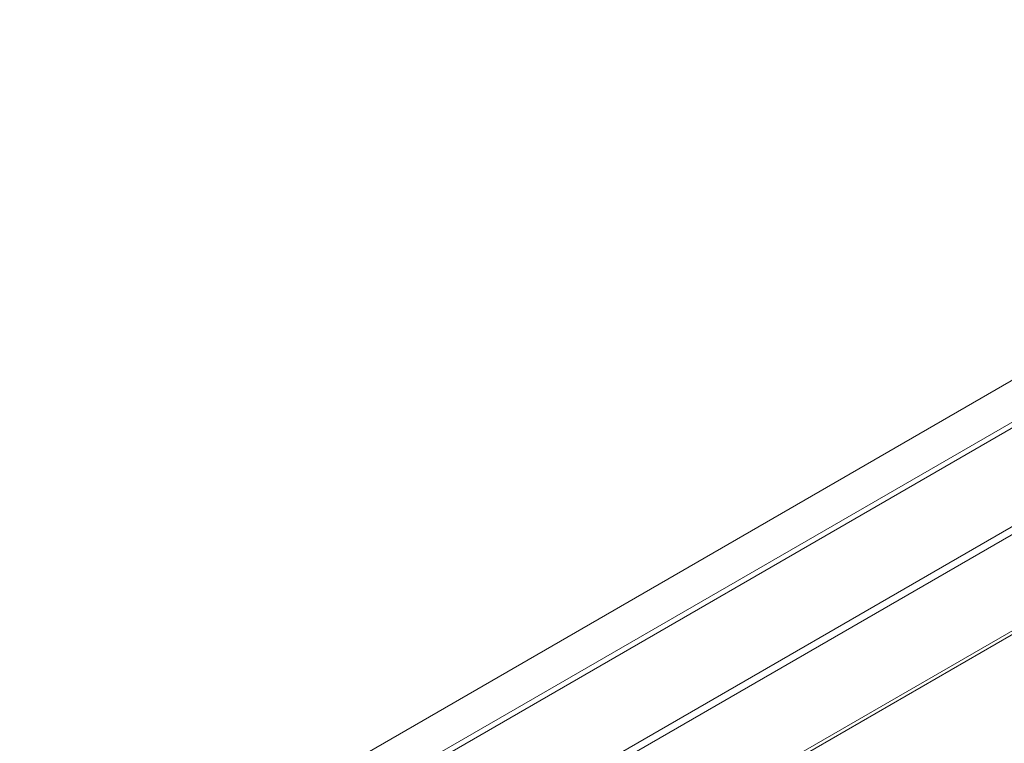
# Model space of a CAD drawing. Header units: millimetres. Extents: x -6 to 5206, y -8403 to -276.
# Tile 48 of 65: x 679 to 926, y -2409 to -2227. Entities that reach past the tile are written whole.
import ezdxf

# ---------------------------------------------------------------- set-up
doc = ezdxf.new("R2010")
doc.units = ezdxf.units.MM

msp = doc.modelspace()

# ---------------------------------------------------------------- linework, layer by layer
at = {"color": 7, "linetype": 'Continuous', "lineweight": 15}
for p, q in [((1945.48, -1730.3), (679.76, -2460.98)), ((684.31, -2468.86), (1950.03, -1738.18)), ((678.87, -2473.47), (1944.59, -1742.79)), ((841.64, -2430.41), (978.94, -2351.15)), ((842.49, -2430.9), (979.79, -2351.64))]:
    msp.add_line(p, q, dxfattribs=at)
at = {"color": 8, "linetype": 'Continuous', "lineweight": 15}
for p, q in [((819.01, -2417.35), (958.04, -2337.09)), ((820.71, -2418.33), (958.14, -2338.99))]:
    msp.add_line(p, q, dxfattribs=at)

doc.saveas('drawing.dxf')
